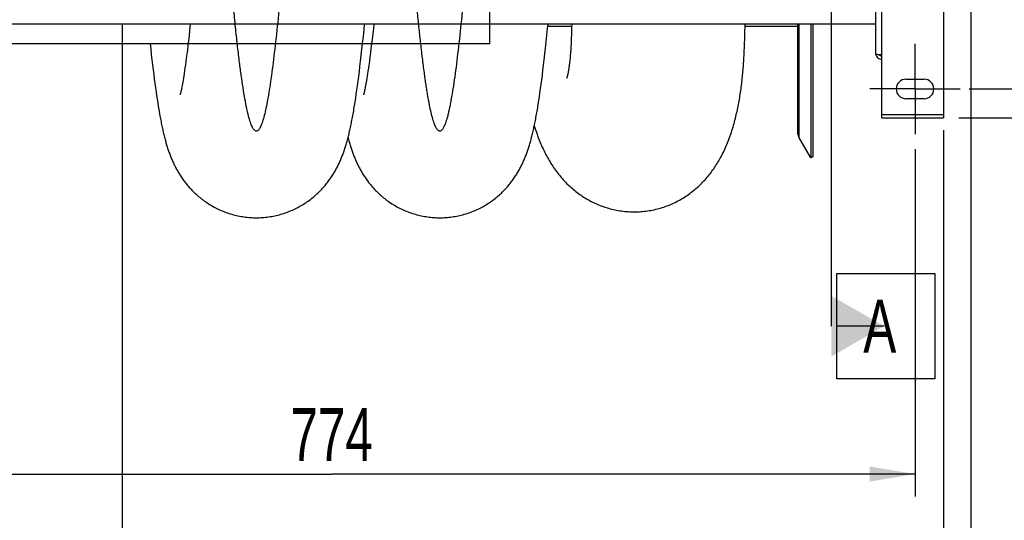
# Model space of a CAD drawing. Extents: x -143 to 557, y -130 to 297.
# Tile 4 of 15: x 177 to 242, y 55 to 89. Entities that reach past the tile are written whole.
import ezdxf

# ---------------------------------------------------------------- set-up
doc = ezdxf.new("R2010")
doc.units = 0
doc.header["$LTSCALE"] = 23.1
doc.linetypes.add('CENTER', pattern=[0.6, 0.375, -0.075, 0.075, -0.075])
doc.layers.get('0').update_dxf_attribs({"linetype": 'CONTINUOUS'})
for name, color, linetype in [('110528_DXF_CONTINUOUS_LINE', 7, 'CONTINUOUS'), ('110528_DXF_DIMENSION', 7, 'CONTINUOUS'), ('110536_DXF_AXIS', 7, 'CONTINUOUS'), ('110536_DXF_CONTINUOUS_LINE', 7, 'CONTINUOUS'), ('110536_DXF_DIMENSION', 7, 'CONTINUOUS'), ('110651_DXF_CONTINUOUS_LINE', 7, 'CONTINUOUS'), ('110801_DXF_CONTINUOUS_LINE', 7, 'CONTINUOUS'), ('AG_HOSE_100_DXF_CONTINUOUS', 7, 'CONTINUOUS'), ('ASE_65-100-5_DXF_DIMENSION', 7, 'CONTINUOUS'), ('G_ASE_DUMMY_DXF_CONTINUOUS', 7, 'CONTINUOUS')]:
    doc.layers.add(name, color=color, linetype=linetype)
doc.styles.get("Standard").update_dxf_attribs({"font": 'txt', "width": 0.7})
doc.dimstyles.new('DIMSTYLE_1', dxfattribs={"dimtxt": 3.5, "dimasz": 3, "dimexe": 1.5, "dimexo": 1, "dimgap": 0.875, "dimtad": 1, "dimdec": 0, "dimlfac": 10, "dimtxsty": 'STANDARD', "dimblk": '_ARROW_FILLED', "dimblk1": '_ARROW_FILLED', "dimblk2": '_ARROW_FILLED', "dimcen": 0.09, "dimazin": 3, "dimtp": 0.8, "dimtm": 0.8, "dimtfac": 1, "dimtdec": 0, "dimtofl": 0, "dimtmove": 0, "dimatfit": 3, "dimtolj": 1})
doc.dimstyles.new('DIMSTYLE_2', dxfattribs={"dimtxt": 3.5, "dimasz": 3, "dimexe": 1.5, "dimexo": 1, "dimgap": 0.875, "dimtad": 1, "dimdec": 3, "dimlfac": 10, "dimtxsty": 'STANDARD', "dimblk": '_ARROW_FILLED', "dimblk1": '_ARROW_FILLED', "dimblk2": '_ARROW_FILLED', "dimcen": 0.09, "dimazin": 3, "dimtp": 0.8, "dimtm": 0.8, "dimtfac": 1, "dimtdec": 3, "dimtofl": 0, "dimtmove": 0, "dimatfit": 3, "dimtolj": 1})

# ---------------------------------------------------------------- blocks, each defined once
blk = doc.blocks.new('_ARROW_FILLED')
at = {"color": 0, "linetype": 'BYBLOCK'}
blk.add_solid([(0, 0), (-1, 0.167), (-1, -0.167)], dxfattribs=at)
blk = doc.blocks.new('*D1')
at = {"layer": 'ASE_65-100-5_DXF_DIMENSION', "color": 2, "linetype": 'CONTINUOUS'}
for p, q in [((239.096, 136.878), (263.396, 136.878)), ((261.896, 136.878), (261.896, 109.451)), ((261.896, 82.025), (261.896, 109.451)), ((239.096, 82.025), (263.396, 82.025))]:
    blk.add_line(p, q, dxfattribs=at)
at = {"layer": 'ASE_65-100-5_DXF_DIMENSION', "color": 2, "linetype": 'CONTINUOUS', "xscale": 3, "yscale": 3, "zscale": 3}
for p, rotation in [((261.896, 136.878), 90), ((261.896, 82.025), 270)]:
    blk.add_blockref('_ARROW_FILLED', p, dxfattribs=dict(at, rotation=rotation))
at = {"layer": 'ASE_65-100-5_DXF_DIMENSION', "color": 2, "linetype": 'CONTINUOUS', "insert": (257.521, 109.451), "char_height": 3.5, "width": 12, "attachment_point": 2, "rotation": 90}
blk.add_mtext('549', dxfattribs=at)
blk = doc.blocks.new('*D2')
at = {"layer": 'ASE_65-100-5_DXF_DIMENSION', "color": 2, "linetype": 'CONTINUOUS'}
for p, q in [((154.546, 100.576), (154.546, 36.887)), ((239.896, 95.394), (239.896, 36.887)), ((154.546, 38.387), (197.221, 38.387)), ((239.896, 38.387), (197.221, 38.387))]:
    blk.add_line(p, q, dxfattribs=at)
at = {"layer": 'ASE_65-100-5_DXF_DIMENSION', "color": 2, "linetype": 'CONTINUOUS', "xscale": 3, "yscale": 3, "zscale": 3, "rotation": 180}
blk.add_blockref('_ARROW_FILLED', (154.546, 38.387), dxfattribs=at)
at = {"layer": 'ASE_65-100-5_DXF_DIMENSION', "color": 2, "linetype": 'CONTINUOUS', "xscale": 3, "yscale": 3, "zscale": 3}
blk.add_blockref('_ARROW_FILLED', (239.896, 38.387), dxfattribs=at)
at = {"layer": 'ASE_65-100-5_DXF_DIMENSION', "color": 2, "linetype": 'CONTINUOUS', "insert": (197.221, 42.762), "char_height": 3.5, "width": 12, "attachment_point": 2}
blk.add_mtext('854', dxfattribs=at)
blk = doc.blocks.new('*D3')
at = {"layer": 'ASE_65-100-5_DXF_DIMENSION', "color": 2, "linetype": 'CONTINUOUS'}
for p, q in [((156.896, 81.225), (156.896, 46.887)), ((238.096, 81.225), (238.096, 46.887)), ((156.896, 48.387), (197.496, 48.387)), ((238.096, 48.387), (197.496, 48.387))]:
    blk.add_line(p, q, dxfattribs=at)
at = {"layer": 'ASE_65-100-5_DXF_DIMENSION', "color": 2, "linetype": 'CONTINUOUS', "xscale": 3, "yscale": 3, "zscale": 3, "rotation": 180}
blk.add_blockref('_ARROW_FILLED', (156.896, 48.387), dxfattribs=at)
at = {"layer": 'ASE_65-100-5_DXF_DIMENSION', "color": 2, "linetype": 'CONTINUOUS', "xscale": 3, "yscale": 3, "zscale": 3}
blk.add_blockref('_ARROW_FILLED', (238.096, 48.387), dxfattribs=at)
at = {"layer": 'ASE_65-100-5_DXF_DIMENSION', "color": 2, "linetype": 'CONTINUOUS', "insert": (197.496, 52.762), "char_height": 3.5, "width": 11.25, "attachment_point": 2}
blk.add_mtext('812', dxfattribs=at)
blk = doc.blocks.new('*D4')
at = {"layer": 'ASE_65-100-5_DXF_DIMENSION', "color": 2, "linetype": 'CONTINUOUS'}
for p, q in [((158.796, 79.951), (158.796, 56.887)), ((236.196, 79.951), (236.196, 56.887)), ((158.796, 58.387), (197.496, 58.387)), ((236.196, 58.387), (197.496, 58.387))]:
    blk.add_line(p, q, dxfattribs=at)
at = {"layer": 'ASE_65-100-5_DXF_DIMENSION', "color": 2, "linetype": 'CONTINUOUS', "xscale": 3, "yscale": 3, "zscale": 3, "rotation": 180}
blk.add_blockref('_ARROW_FILLED', (158.796, 58.387), dxfattribs=at)
at = {"layer": 'ASE_65-100-5_DXF_DIMENSION', "color": 2, "linetype": 'CONTINUOUS', "xscale": 3, "yscale": 3, "zscale": 3}
blk.add_blockref('_ARROW_FILLED', (236.196, 58.387), dxfattribs=at)
at = {"layer": 'ASE_65-100-5_DXF_DIMENSION', "color": 2, "linetype": 'CONTINUOUS', "insert": (197.496, 62.762), "char_height": 3.5, "width": 12.375, "attachment_point": 2}
blk.add_mtext('774', dxfattribs=at)
blk = doc.blocks.new('*D8')
at = {"layer": '110536_DXF_DIMENSION', "color": 2, "linetype": 'CONTINUOUS'}
for p, q in [((239.788, 134.951), (253.396, 134.951)), ((251.896, 134.951), (251.896, 109.451)), ((251.896, 83.951), (251.896, 109.451)), ((239.788, 83.951), (253.396, 83.951))]:
    blk.add_line(p, q, dxfattribs=at)
at = {"layer": '110536_DXF_DIMENSION', "color": 2, "linetype": 'CONTINUOUS', "xscale": 3, "yscale": 3, "zscale": 3}
for p, rotation in [((251.896, 134.951), 90), ((251.896, 83.951), 270)]:
    blk.add_blockref('_ARROW_FILLED', p, dxfattribs=dict(at, rotation=rotation))
at = {"layer": '110536_DXF_DIMENSION', "color": 2, "linetype": 'CONTINUOUS', "insert": (247.521, 109.451), "char_height": 3.5, "width": 10.875, "attachment_point": 2, "rotation": 90}
blk.add_mtext('510', dxfattribs=at)

msp = doc.modelspace()

# ---------------------------------------------------------------- linework, layer by layer
at = {"layer": '110528_DXF_CONTINUOUS_LINE', "color": 7, "linetype": 'CONTINUOUS'}
for p, q in [((228.39406, 88.2611), (228.39406, 81.0854)), ((229.28018, 88.2611), (229.28018, 79.37642)), ((229.28018, 79.37642), (228.48114, 80.7604)), ((229.41008, 79.45142), (229.28018, 79.37642))]:
    msp.add_line(p, q, dxfattribs=at)
at = {"layer": '110528_DXF_CONTINUOUS_LINE', "color": 9, "linetype": 'CONTINUOUS'}
msp.add_line((228.48114, 88.2611), (228.48114, 80.7604), dxfattribs=at)
at = {"layer": '110528_DXF_CONTINUOUS_LINE', "color": 3, "linetype": 'CONTINUOUS'}
msp.add_line((229.41008, 88.2611), (229.41008, 79.45142), dxfattribs=at)
at = {"layer": '110528_DXF_CONTINUOUS_LINE', "color": 7, "linetype": 'CONTINUOUS'}
msp.add_arc((229.04406, 81.0854), 0.65, 180, 210, dxfattribs=at)
at = {"layer": '110528_DXF_DIMENSION', "color": 2, "linetype": 'CONTINUOUS'}
for p, q in [((230.6418, 150.70085), (230.6418, 68.202)), ((231.0168, 64.702), (231.0168, 71.702)), ((231.0168, 71.702), (237.5168, 71.702)), ((237.5168, 71.702), (237.5168, 64.702)), ((234.1418, 68.202), (231.0168, 68.202)), ((237.5168, 64.702), (231.0168, 64.702))]:
    msp.add_line(p, q, dxfattribs=at)
msp.add_solid([(230.6418, 66.18127), (230.6418, 70.22273), (234.1418, 68.202)], dxfattribs=at)
at = {"layer": '110536_DXF_AXIS', "color": 7, "linetype": 'CENTER'}
for q in [(236.19631, 86.95143), (233.1963, 83.95142), (236.19631, 80.95141), (239.19632, 83.95142)]:
    msp.add_line((236.19631, 83.95142), q, dxfattribs=at)
at = {"layer": '110536_DXF_CONTINUOUS_LINE', "color": 3, "linetype": 'CONTINUOUS'}
for p, q in [((233.59631, 86.25938), (233.59631, 121.95142)), ((238.09631, 93.24612), (238.09631, 82.02476)), ((233.99631, 82.02476), (233.99631, 86.19917)), ((235.59631, 84.60142), (236.79631, 84.60142)), ((236.79631, 83.30142), (235.59631, 83.30142)), ((233.99631, 82.02477), (238.09631, 82.02477))]:
    msp.add_line(p, q, dxfattribs=at)
at = {"layer": '110536_DXF_CONTINUOUS_LINE', "color": 9, "linetype": 'CONTINUOUS'}
for p, q in [((233.99631, 86.19917), (233.99631, 96.44008)), ((238.09631, 82.22477), (233.99631, 82.22477))]:
    msp.add_line(p, q, dxfattribs=at)
at = {"layer": '110536_DXF_CONTINUOUS_LINE', "color": 3, "linetype": 'CONTINUOUS'}
for centre, radius, start, end in [((233.98775, 86.31676), 0.39145, 189.3446493, 190.1091505), ((235.59631, 83.95142), 0.65, 90, 270), ((236.79631, 83.95142), 0.65, 270, 90)]:
    msp.add_arc(centre, radius, start, end, dxfattribs=at)
for points, knots in [([(233.99631, 86.19917), (233.94527, 86.20406), (233.87112, 86.21115), (233.77691, 86.22125), (233.71688, 86.22863), (233.66812, 86.23561), (233.63039, 86.24318), (233.60912, 86.24876), (233.59631, 86.25579), (233.59631, 86.25938)], [0, 0, 0, 0, 0.37771184, 0.54853637, 0.69852876, 0.82207755, 0.91471109, 0.97358369, 1, 1, 1, 1]), ([(233.60238, 86.24805), (233.61043, 86.20291), (233.64291, 86.11458), (233.73415, 86.00736), (233.85676, 85.93735), (233.95001, 85.92118), (233.99631, 85.92118)], [0, 0, 0, 0, 0.24875061, 0.49833507, 0.74886161, 1, 1, 1, 1])]:
    msp.add_open_spline(points, degree=3, knots=knots, dxfattribs=at)
at = {"layer": '110536_DXF_CONTINUOUS_LINE', "color": 7, "linetype": 'CONTINUOUS'}
msp.add_open_spline([(233.99631, 86.11895), (233.96213, 86.11895), (233.89274, 86.13682), (233.84149, 86.18701), (233.82406, 86.21622)], degree=3, knots=[0, 0, 0, 0, 0.50119096, 1, 1, 1, 1], dxfattribs=at)
at = {"layer": '110651_DXF_CONTINUOUS_LINE', "color": 3, "linetype": 'CONTINUOUS'}
for p, q in [((187.97603, 86.95142), (166.39406, 86.95142)), ((200.14635, 86.95142), (199.54957, 86.95142))]:
    msp.add_line(p, q, dxfattribs=at)
at = {"layer": '110801_DXF_CONTINUOUS_LINE', "color": 7, "linetype": 'CONTINUOUS'}
msp.add_line((233.59631, 88.2611), (161.39631, 88.2611), dxfattribs=at)
at = {"layer": 'AG_HOSE_100_DXF_CONTINUOUS', "color": 9, "linetype": 'CONTINUOUS'}
for q in [(207.99406, 111.65553), (166.39406, 86.95142)]:
    msp.add_line((207.99406, 86.95142), q, dxfattribs=at)
at = {"layer": 'AG_HOSE_100_DXF_CONTINUOUS', "color": 4, "linetype": 'CONTINUOUS'}
msp.add_line((183.59406, 88.2611), (183.59406, -130.17322), dxfattribs=at)
at = {"layer": 'AG_HOSE_100_DXF_CONTINUOUS', "color": 7, "linetype": 'CONTINUOUS'}
for p, q in [((188.11953, 88.21913), (188.07867, 87.84514)), ((188.12402, 88.2611), (188.11953, 88.21913)), ((199.64794, 87.88976), (199.68537, 88.2611)), ((200.29427, 88.2611), (200.26323, 87.97478)), ((211.82604, 87.96725), (211.85561, 88.2611)), ((213.42227, 88.2611), (213.41755, 88.04525)), ((224.92079, 88.07147), (224.92426, 88.2611)), ((188.07867, 87.84514), (188.03846, 87.48705)), ((199.60111, 87.43634), (199.64794, 87.88976)), ((200.22286, 87.61156), (200.18333, 87.26571)), ((200.26323, 87.97478), (200.22286, 87.61156)), ((211.77964, 87.5162), (211.82604, 87.96725)), ((213.40782, 87.68161), (213.40239, 87.51296)), ((213.41287, 87.85895), (213.40782, 87.68161)), ((213.41755, 88.04525), (213.41287, 87.85895)), ((224.90674, 87.4773), (224.91429, 87.76921)), ((224.91429, 87.76921), (224.92079, 88.07147)), ((185.45521, 86.95142), (185.49309, 86.60429)), ((187.99925, 87.14766), (187.96132, 86.8287)), ((188.03846, 87.48705), (187.99925, 87.14766)), ((199.50928, 86.58228), (199.55486, 87.00026)), ((199.55486, 87.00026), (199.60111, 87.43634)), ((200.14484, 86.9387), (200.10776, 86.63284)), ((200.18333, 87.26571), (200.14484, 86.9387)), ((211.6888, 86.66736), (211.73385, 87.08259)), ((211.73385, 87.08259), (211.77964, 87.5162)), ((213.3778, 86.92322), (213.3712, 86.79738)), ((213.38429, 87.0579), (213.3778, 86.92322)), ((213.39061, 87.20131), (213.38429, 87.0579)), ((213.39664, 87.35292), (213.39061, 87.20131)), ((213.40239, 87.51296), (213.39664, 87.35292)), ((185.49309, 86.60429), (185.53482, 86.2316)), ((185.53482, 86.2316), (185.5757, 85.87612)), ((187.89009, 86.25538), (187.85702, 86.00098)), ((187.92484, 86.53082), (187.89009, 86.25538)), ((187.96132, 86.8287), (187.92484, 86.53082)), ((199.46456, 86.1837), (199.50928, 86.58228)), ((200.0724, 86.34977), (200.03884, 86.08892)), ((200.10776, 86.63284), (200.0724, 86.34977)), ((211.60133, 85.89414), (211.64457, 86.27087)), ((211.64457, 86.27087), (211.6888, 86.66736)), ((213.34083, 86.32521), (213.32929, 86.17908)), ((213.34784, 86.42118), (213.34083, 86.32521)), ((213.35458, 86.52067), (213.34784, 86.42118)), ((213.36454, 86.68085), (213.35458, 86.52067)), ((213.3712, 86.79738), (213.36454, 86.68085)), ((185.5757, 85.87612), (185.61583, 85.53651)), ((187.82558, 85.76621), (187.79558, 85.54882)), ((187.85702, 86.00098), (187.82558, 85.76621)), ((199.37797, 85.44488), (199.42079, 85.80478)), ((199.42079, 85.80478), (199.46456, 86.1837)), ((200.03884, 86.08892), (200.00694, 85.84835)), ((211.55899, 85.53566), (211.60133, 85.89414)), ((213.2731, 85.62416), (213.26446, 85.55542)), ((213.28263, 85.7039), (213.2731, 85.62416)), ((213.29235, 85.79018), (213.28263, 85.7039)), ((213.30203, 85.88242), (213.29235, 85.79018)), ((213.3118, 85.98211), (213.30203, 85.88242)), ((213.32095, 86.08151), (213.3118, 85.98211)), ((213.32929, 86.17908), (213.32095, 86.08151)), ((185.61583, 85.53651), (185.65538, 85.21109)), ((185.65538, 85.21109), (185.69444, 84.89875)), ((187.71313, 84.98634), (187.68797, 84.82527)), ((187.73941, 85.15997), (187.71313, 84.98634)), ((187.76688, 85.34711), (187.73941, 85.15997)), ((187.79558, 85.54882), (187.76688, 85.34711)), ((199.29472, 84.77617), (199.33599, 85.10252)), ((199.33599, 85.10252), (199.37797, 85.44488)), ((199.87981, 84.96333), (199.85484, 84.80407)), ((199.90593, 85.13521), (199.87981, 84.96333)), ((199.93323, 85.32049), (199.90593, 85.13521)), ((199.96175, 85.52003), (199.93323, 85.32049)), ((211.47669, 84.86879), (211.51749, 85.19435)), ((211.51749, 85.19435), (211.55899, 85.53566)), ((213.17872, 85.02553), (213.16922, 84.97957)), ((213.20258, 85.15057), (213.19297, 85.09848)), ((213.2121, 85.20463), (213.20258, 85.15057)), ((213.22148, 85.26048), (213.2121, 85.20463)), ((213.23072, 85.31831), (213.22148, 85.26048)), ((213.23963, 85.37677), (213.23072, 85.31831)), ((213.24817, 85.43539), (213.23963, 85.37677)), ((213.25623, 85.4933), (213.24817, 85.43539)), ((213.26446, 85.55542), (213.25623, 85.4933)), ((185.69444, 84.89875), (185.73306, 84.59882)), ((185.73306, 84.59882), (185.77127, 84.31081)), ((185.77127, 84.31081), (185.80911, 84.03411)), ((187.59872, 84.29533), (187.57923, 84.18882)), ((187.61932, 84.41164), (187.59872, 84.29533)), ((187.64106, 84.5384), (187.61932, 84.41164)), ((187.66395, 84.67611), (187.64106, 84.5384)), ((187.68797, 84.82527), (187.66395, 84.67611)), ((199.21396, 84.16679), (199.25409, 84.46471)), ((199.25409, 84.46471), (199.29472, 84.77617)), ((199.7664, 84.28103), (199.74709, 84.17594)), ((199.78681, 84.39583), (199.7664, 84.28103)), ((199.80836, 84.52092), (199.78681, 84.39583)), ((199.83103, 84.6568), (199.80836, 84.52092)), ((199.85484, 84.80407), (199.83103, 84.6568)), ((211.35754, 83.97443), (211.39684, 84.26006)), ((211.39684, 84.26006), (211.4365, 84.55771)), ((211.4365, 84.55771), (211.47669, 84.86879)), ((185.80911, 84.03411), (185.84663, 83.76822)), ((185.84663, 83.76822), (185.88387, 83.51256)), ((187.49869, 83.788), (187.48618, 83.73221)), ((187.51244, 83.85158), (187.49869, 83.788)), ((187.52741, 83.9232), (187.51244, 83.85158)), ((187.54356, 84.00312), (187.52741, 83.9232)), ((187.56084, 84.09155), (187.54356, 84.00312)), ((187.57923, 84.18882), (187.56084, 84.09155)), ((199.13476, 83.607), (199.17421, 83.88113)), ((199.17421, 83.88113), (199.21396, 84.16679)), ((199.65511, 83.72651), (199.64408, 83.67923)), ((199.66746, 83.78138), (199.65511, 83.72651)), ((199.68106, 83.84393), (199.66746, 83.78138)), ((199.69585, 83.91438), (199.68106, 83.84393)), ((199.71181, 83.99299), (199.69585, 83.91438)), ((199.72889, 84.08005), (199.71181, 83.99299)), ((199.74709, 84.17594), (199.72889, 84.08005)), ((211.27978, 83.4366), (211.31853, 83.7001)), ((211.31853, 83.7001), (211.35754, 83.97443)), ((185.88387, 83.51256), (185.92091, 83.2665)), ((185.92091, 83.2665), (185.9578, 83.02961)), ((185.9578, 83.02961), (185.99457, 82.80146)), ((187.44738, 83.57388), (187.44382, 83.5609)), ((199.61721, 83.57249), (199.61385, 83.5603)), ((186.0496, 82.47489), (186.08626, 82.26707))]:
    msp.add_line(p, q, dxfattribs=at)
for points in [[(217.58882, 75.79213), (217.68343, 75.79324), (217.79394, 75.79638), (217.90438, 75.80149), (218.0147, 75.80859), (218.12488, 75.81767), (218.23484, 75.82872), (218.34457, 75.84173), (218.45402, 75.85671), (218.56314, 75.87363), (218.67189, 75.8925), (218.78025, 75.91329), (218.88815, 75.936), (218.99556, 75.96062), (219.10245, 75.98713), (219.20876, 76.01551), (219.31448, 76.04574), (219.41955, 76.07782), (219.52394, 76.11171), (219.62761, 76.14741), (219.73053, 76.18488), (219.83264, 76.2241), (219.93393, 76.26506), (220.03437, 76.30772), (220.13389, 76.35205), (220.23248, 76.39803), (220.33012, 76.44564), (220.42677, 76.49484), (220.52242, 76.54561), (220.61704, 76.59793), (220.71061, 76.65178), (220.80313, 76.70712), (220.89458, 76.76394), (220.98493, 76.8222), (221.07417, 76.88188), (221.16228, 76.94296), (221.24924, 77.00539), (221.33503, 77.06916), (221.41965, 77.13424), (221.50306, 77.20058), (221.58527, 77.26818), (221.66627, 77.33699), (221.74602, 77.40698), (221.82453, 77.47811), (221.90179, 77.55037), (221.97776, 77.6237), (222.05247, 77.69809), (222.1259, 77.77349), (222.19795, 77.84979), (222.26865, 77.92696), (222.33801, 78.00499), (222.40595, 78.08373), (222.47245, 78.16314), (222.53757, 78.24322), (222.60135, 78.32399), (222.66376, 78.40534), (222.72486, 78.48734), (222.78482, 78.57016), (222.84366, 78.65381), (222.9014, 78.73828), (222.95819, 78.82379), (223.01408, 78.91042), (223.06905, 78.99811), (223.12315, 79.08697), (223.17637, 79.17694), (223.22874, 79.2681), (223.28042, 79.36075), (223.33144, 79.45494), (223.38178, 79.55068), (223.43151, 79.64818), (223.48069, 79.74758), (223.52925, 79.84881), (223.57711, 79.95176), (223.62434, 80.05661), (223.67087, 80.16327), (223.7165, 80.27127), (223.76115, 80.38038), (223.80495, 80.4909), (223.848, 80.60311), (223.89044, 80.71746), (223.93211, 80.83354), (223.97258, 80.95022), (224.01186, 81.06738), (224.05001, 81.18516), (224.08683, 81.30275), (224.12229, 81.41985), (224.15655, 81.53675), (224.18962, 81.65344), (224.22156, 81.76996), (224.25238, 81.88621), (224.28205, 82.00191), (224.31053, 82.11678), (224.33792, 82.23103), (224.3644, 82.34519), (224.39, 82.45935), (224.41472, 82.57337), (224.43857, 82.68734), (224.46158, 82.80113), (224.48379, 82.91487), (224.50531, 83.0291), (224.52619, 83.14399), (224.54637, 83.25931), (224.56587, 83.37504), (224.58473, 83.49136), (224.60293, 83.60808), (224.62039, 83.7247), (224.6371, 83.84105), (224.65314, 83.95734), (224.66854, 84.07361), (224.68336, 84.19012), (224.69753, 84.30658), (224.71098, 84.42229), (224.72373, 84.53678), (224.7359, 84.65057), (224.74757, 84.76443), (224.75873, 84.87852), (224.76937, 84.99263), (224.77955, 85.10695), (224.78932, 85.22147), (224.79865, 85.33618), (224.80752, 85.45132), (224.81598, 85.56675), (224.8241, 85.68268), (224.83194, 85.79993), (224.83946, 85.91872), (224.84664, 86.03881), (224.8535, 86.1603), (224.86007, 86.28316), (224.86635, 86.40752), (224.87233, 86.53371), (224.87804, 86.66181), (224.88347, 86.79184), (224.88865, 86.92412), (224.89356, 87.05876), (224.89821, 87.19574), (224.90674, 87.4773)], [(200.00694, 85.84835), (199.97647, 85.62536), (199.96175, 85.52003)], [(213.16922, 84.97957), (213.15987, 84.93618), (213.15528, 84.9155), (213.15077, 84.89562), (213.14637, 84.87667), (213.14207, 84.85853), (213.13783, 84.84096), (213.1336, 84.82377), (213.12942, 84.80716), (213.12539, 84.79144), (213.12156, 84.77676), (213.11788, 84.76299), (213.11434, 84.74996), (213.11089, 84.73753), (213.10759, 84.72585), (213.10454, 84.71529), (213.10185, 84.70616), (213.09945, 84.69815), (213.09716, 84.69069), (213.09492, 84.68352), (213.0928, 84.67691), (213.0909, 84.67106), (213.08919, 84.66591), (213.08771, 84.66154), (213.08663, 84.65841), (213.08597, 84.65654)], [(213.19297, 85.09848), (213.18346, 85.04926), (213.17872, 85.02553)], [(187.4699, 83.66271), (187.46081, 83.6257), (187.45683, 83.60994), (187.45326, 83.59607), (187.45011, 83.58406), (187.44738, 83.57388)], [(187.48618, 83.73221), (187.47499, 83.68402), (187.4699, 83.66271)], [(192.50239, 75.40143), (192.59139, 75.4021), (192.69544, 75.40459), (192.79941, 75.40893), (192.90329, 75.4151), (193.00703, 75.42311), (193.11058, 75.43295), (193.21392, 75.44461), (193.31701, 75.4581), (193.41981, 75.47339), (193.52228, 75.4905), (193.62439, 75.5094), (193.7261, 75.53008), (193.82737, 75.55254), (193.92817, 75.57677), (194.02844, 75.60274), (194.12814, 75.63043), (194.22725, 75.65985), (194.32569, 75.69095), (194.42343, 75.72372), (194.52046, 75.75815), (194.6167, 75.79419), (194.71212, 75.83183), (194.8067, 75.87104), (194.90036, 75.91178), (194.9931, 75.95404), (195.08489, 75.99778), (195.17563, 76.04294), (195.26531, 76.0895), (195.35391, 76.13742), (195.44133, 76.18663), (195.52757, 76.23711), (195.6126, 76.28882), (195.69632, 76.34165), (195.77872, 76.39556), (195.85978, 76.45054), (195.93941, 76.50645), (196.0176, 76.56326), (196.09435, 76.62093), (196.1696, 76.67937), (196.24335, 76.73853), (196.31561, 76.79837), (196.38632, 76.85879), (196.4555, 76.91976), (196.52315, 76.98122), (196.58923, 77.04309), (196.65375, 77.10531), (196.71674, 77.16785), (196.77819, 77.23064), (196.83809, 77.29363), (196.8965, 77.35679), (196.95345, 77.4201), (197.00895, 77.48353), (197.06303, 77.54705), (197.11573, 77.61063), (197.16708, 77.67426), (197.2171, 77.7379), (197.26582, 77.80154), (197.31328, 77.86518), (197.35949, 77.92877), (197.40444, 77.99222), (197.44815, 78.05554), (197.49065, 78.11867), (197.53192, 78.18152), (197.5719, 78.24395), (197.6107, 78.30605), (197.64851, 78.36806), (197.68529, 78.42988), (197.72113, 78.49158), (197.75634, 78.55368), (197.79101, 78.61633), (197.82506, 78.67938), (197.85853, 78.74292), (197.89151, 78.80707), (197.92393, 78.87174), (197.95565, 78.9366), (197.98669, 79.00167), (198.01707, 79.06697), (198.04668, 79.13223), (198.07552, 79.1974), (198.10365, 79.26255), (198.13104, 79.32756), (198.15766, 79.3923), (198.18359, 79.45692), (198.20897, 79.52168), (198.2338, 79.58661), (198.25812, 79.65172), (198.28205, 79.71736), (198.30564, 79.7836), (198.32888, 79.85043), (198.35185, 79.91811), (198.37461, 79.98678), (198.39714, 80.05639), (198.41941, 80.12689), (198.44145, 80.19837), (198.46327, 80.27085), (198.48486, 80.34427), (198.50621, 80.41866), (198.52736, 80.4941), (198.54829, 80.57059), (198.56904, 80.64819), (198.5896, 80.72694), (198.60998, 80.80681), (198.63018, 80.88782), (198.65021, 80.97005), (198.67009, 81.05353), (198.68983, 81.13826), (198.70944, 81.22435), (198.72895, 81.31192), (198.74838, 81.40103), (198.76774, 81.49172), (198.78704, 81.58412), (198.80629, 81.6783), (198.82552, 81.77428), (198.84471, 81.87215), (198.86389, 81.97195), (198.88306, 82.07376), (198.90223, 82.17763), (198.92141, 82.28363), (198.94061, 82.39182), (198.95984, 82.5023), (198.97912, 82.61518), (198.99843, 82.73047), (199.01778, 82.84817), (199.03717, 82.96832), (199.0566, 83.09098), (199.07607, 83.21614), (199.09558, 83.34379), (199.13476, 83.607)], [(199.64408, 83.67923), (199.63444, 83.63943), (199.63019, 83.62235), (199.62632, 83.6071), (199.62286, 83.59373), (199.61982, 83.5822), (199.61721, 83.57249)], [(204.67272, 75.40152), (204.76155, 75.40219), (204.86543, 75.40467), (204.96923, 75.40899), (205.07295, 75.41514), (205.17652, 75.42313), (205.27992, 75.43293), (205.3831, 75.44456), (205.48603, 75.458), (205.58867, 75.47325), (205.69098, 75.49029), (205.79293, 75.50913), (205.89448, 75.52975), (205.99559, 75.55213), (206.09622, 75.57628), (206.19633, 75.60216), (206.29589, 75.62977), (206.39486, 75.65909), (206.49318, 75.69011), (206.59084, 75.72279), (206.68779, 75.75713), (206.78397, 75.79309), (206.87935, 75.83065), (206.9739, 75.86978), (207.06754, 75.91045), (207.16026, 75.95263), (207.25202, 75.99629), (207.34276, 76.04139), (207.43247, 76.08788), (207.5211, 76.13576), (207.60859, 76.18494), (207.69494, 76.23542), (207.78011, 76.28713), (207.86396, 76.33998), (207.94648, 76.39392), (208.02766, 76.44891), (208.10736, 76.50482), (208.18557, 76.56159), (208.2623, 76.61918), (208.33746, 76.6775), (208.41107, 76.73648), (208.48314, 76.79609), (208.55361, 76.85624), (208.6225, 76.91687), (208.68982, 76.97794), (208.75557, 77.03939), (208.81974, 77.10117), (208.88239, 77.16324), (208.94357, 77.22563), (209.00331, 77.2883), (209.06162, 77.3512), (209.11858, 77.41438), (209.17423, 77.47782), (209.22856, 77.54148), (209.28155, 77.60526), (209.33325, 77.6692), (209.38366, 77.73321), (209.43268, 77.79714), (209.48034, 77.86093), (209.52667, 77.92458), (209.57162, 77.98794), (209.61518, 78.0509), (209.65741, 78.11353), (209.69845, 78.17591), (209.7383, 78.23799), (209.777, 78.29979), (209.81474, 78.36153), (209.85154, 78.42321), (209.88741, 78.48482), (209.9225, 78.54654), (209.95683, 78.60841), (209.99041, 78.6704), (210.02331, 78.73262), (210.05559, 78.79515), (210.08722, 78.85793), (210.11818, 78.92088), (210.14848, 78.98401), (210.17814, 79.04732), (210.20712, 79.11068), (210.23542, 79.17409), (210.26308, 79.23757), (210.2901, 79.30108), (210.31648, 79.36458), (210.34226, 79.42813), (210.3675, 79.49187), (210.39223, 79.55579), (210.41646, 79.61992), (210.4403, 79.68451), (210.46376, 79.7496), (210.48686, 79.81521), (210.50966, 79.88152), (210.53221, 79.94864), (210.55448, 80.01655), (210.57648, 80.08522), (210.59823, 80.15471), (210.61973, 80.22506), (210.64098, 80.29623), (210.66198, 80.36824), (210.68276, 80.44116), (210.70333, 80.51503), (210.72371, 80.58991), (210.7439, 80.66585), (210.76391, 80.74284), (210.78375, 80.82093), (210.80344, 80.90018), (210.82299, 80.98065), (210.84241, 81.06238), (210.86172, 81.14543), (210.88093, 81.22988), (210.90005, 81.31578), (210.9191, 81.4032), (210.93809, 81.49221), (210.95703, 81.58288), (210.97593, 81.67526), (210.99481, 81.76943), (211.01367, 81.86545), (211.03251, 81.96337), (211.05136, 82.06328), (211.07022, 82.16522), (211.08909, 82.26926), (211.10799, 82.37546), (211.12691, 82.48388), (211.14587, 82.59456), (211.16487, 82.70756), (211.1839, 82.82292), (211.20298, 82.94069), (211.2221, 83.06089), (211.24128, 83.18358), (211.27978, 83.4366)], [(185.99457, 82.80146), (186.01293, 82.69056), (186.0496, 82.47489)], [(186.08626, 82.26707), (186.10459, 82.16598), (186.12295, 82.06669), (186.14134, 81.96915), (186.15976, 81.87333), (186.17822, 81.77913), (186.19675, 81.68651), (186.21533, 81.59543), (186.234, 81.50582), (186.25275, 81.41762), (186.27161, 81.33079), (186.29057, 81.24531), (186.30964, 81.16113), (186.32884, 81.07821), (186.34817, 80.99653), (186.36764, 80.91605), (186.38726, 80.83671), (186.40704, 80.75853), (186.42698, 80.68144), (186.4471, 80.6054), (186.46742, 80.53036), (186.48794, 80.4563), (186.50868, 80.38315), (186.52966, 80.31085), (186.5509, 80.23936), (186.57241, 80.16864), (186.59421, 80.09863), (186.61632, 80.02929), (186.63875, 79.96059), (186.66152, 79.89252), (186.68463, 79.82504), (186.70811, 79.75812), (186.73199, 79.69169), (186.75627, 79.62574), (186.78097, 79.56021), (186.80614, 79.49506), (186.83178, 79.43026), (186.85791, 79.36578), (186.88456, 79.3016), (186.91174, 79.2377), (186.93947, 79.17406), (186.96777, 79.11068), (186.99665, 79.04752), (187.02613, 78.98459), (187.05623, 78.92186), (187.08696, 78.85934), (187.11835, 78.79701), (187.15044, 78.73479), (187.18325, 78.67269), (187.2168, 78.61071), (187.25117, 78.54872), (187.28637, 78.48674), (187.32244, 78.42476), (187.35945, 78.36269), (187.39744, 78.30052), (187.43642, 78.23827), (187.47647, 78.17587), (187.51761, 78.11333), (187.55987, 78.05068), (187.60334, 77.98785), (187.64804, 77.92484), (187.694, 77.86169), (187.74129, 77.79837), (187.78996, 77.73487), (187.84001, 77.67126), (187.89146, 77.60759), (187.94433, 77.54389), (187.99864, 77.4802), (188.05438, 77.41659), (188.11158, 77.35309), (188.17026, 77.28975), (188.23041, 77.22662), (188.29205, 77.16375), (188.35519, 77.10117), (188.41985, 77.03894), (188.48605, 76.9771), (188.55379, 76.91568), (188.62306, 76.85475), (188.69389, 76.79436), (188.76627, 76.73454), (188.84013, 76.67542), (188.9155, 76.61703), (188.99236, 76.55941), (189.07062, 76.50267), (189.1503, 76.44685), (189.23138, 76.392), (189.31377, 76.33821), (189.39746, 76.28552), (189.48245, 76.23397), (189.56863, 76.18365), (189.656, 76.13458), (189.74454, 76.0868), (189.83416, 76.04038), (189.92485, 75.99535), (190.01659, 75.95174), (190.10928, 75.90961), (190.2029, 75.86899), (190.29742, 75.8299), (190.39277, 75.79238), (190.4889, 75.75647), (190.5858, 75.72218), (190.68341, 75.68954), (190.7817, 75.65857), (190.88065, 75.62928), (190.98019, 75.6017), (191.08029, 75.57585), (191.18093, 75.55173), (191.28205, 75.52937), (191.38361, 75.50877), (191.48559, 75.48995), (191.58792, 75.47293), (191.69058, 75.4577), (191.79354, 75.44429), (191.89673, 75.43269), (192.00013, 75.42291), (192.10371, 75.41495), (192.2074, 75.40883), (192.31117, 75.40453), (192.41499, 75.40207), (192.50239, 75.40143)], [(210.93856, 81.49445), (210.95835, 81.43226), (210.99857, 81.30938), (211.03913, 81.18892), (211.08003, 81.07077), (211.1213, 80.95485), (211.16303, 80.84084), (211.20527, 80.72865), (211.24802, 80.61821), (211.29138, 80.50933), (211.33535, 80.40194), (211.37998, 80.29598), (211.42535, 80.19125), (211.47149, 80.08771), (211.51843, 79.98531), (211.56628, 79.88385), (211.61511, 79.78324), (211.66493, 79.68351), (211.71575, 79.58464), (211.76767, 79.48654), (211.82068, 79.38926), (211.87473, 79.29291), (211.92988, 79.19746), (211.98615, 79.10289), (212.04345, 79.00939), (212.10183, 78.9169), (212.16131, 78.82543), (212.22176, 78.73517), (212.2832, 78.64612), (212.34565, 78.55824), (212.40897, 78.47175), (212.47313, 78.38665), (212.53818, 78.30289), (212.60399, 78.22062), (212.67047, 78.1399), (212.73771, 78.06063), (212.80582, 77.98267), (212.87475, 77.90603), (212.94455, 77.83069), (213.01543, 77.75641), (213.08744, 77.68315), (213.16053, 77.61097), (213.23477, 77.53985), (213.31016, 77.46978), (213.38669, 77.4008), (213.46435, 77.33294), (213.54312, 77.26623), (213.62302, 77.20068), (213.70405, 77.13629), (213.78621, 77.0731), (213.8695, 77.01111), (213.95396, 76.95031), (214.03959, 76.89074), (214.12638, 76.83242), (214.21436, 76.77535), (214.30354, 76.71956), (214.3939, 76.66507), (214.4854, 76.61194), (214.57803, 76.5602), (214.67179, 76.50986), (214.76661, 76.46099), (214.86249, 76.4136), (214.95941, 76.36774), (215.05732, 76.32343), (215.15621, 76.2807), (215.25604, 76.23959), (215.35676, 76.20014), (215.45834, 76.16236), (215.56076, 76.12628), (215.66395, 76.09194), (215.76788, 76.05936), (215.87252, 76.02857), (215.9778, 75.99959), (216.08367, 75.97244), (216.19012, 75.94713), (216.29708, 75.92369), (216.40451, 75.90214), (216.51238, 75.88248), (216.62064, 75.86473), (216.72925, 75.8489), (216.83819, 75.83499), (216.94739, 75.82302), (217.05683, 75.813), (217.16647, 75.80493), (217.27626, 75.79881), (217.38617, 75.79465), (217.49616, 75.79246), (217.58882, 75.79213)], [(198.58751, 80.71894), (198.60233, 80.66201), (198.62223, 80.5872), (198.64231, 80.51344), (198.66256, 80.4407), (198.68301, 80.3689), (198.70369, 80.29797), (198.7246, 80.22787), (198.74576, 80.15854), (198.76721, 80.08988), (198.78896, 80.02184), (198.81104, 79.9544), (198.83348, 79.88741), (198.85631, 79.82086), (198.87955, 79.75471), (198.90323, 79.68887), (198.9274, 79.62327), (198.95206, 79.55792), (198.97724, 79.4928), (199.00294, 79.4279), (199.0292, 79.36318), (199.05601, 79.29869), (199.08339, 79.23438), (199.11138, 79.17026), (199.13993, 79.10639), (199.16909, 79.04275), (199.19886, 78.97933), (199.22921, 78.91623), (199.26013, 78.85347), (199.29166, 78.791), (199.32382, 78.7288), (199.35658, 78.66694), (199.39001, 78.60533), (199.42424, 78.54373), (199.45929, 78.48215), (199.49518, 78.42058), (199.53212, 78.35874), (199.57016, 78.29659), (199.60929, 78.2342), (199.6496, 78.17152), (199.69112, 78.10852), (199.73388, 78.04528), (199.77785, 77.98187), (199.82306, 77.91832), (199.86953, 77.85464), (199.91726, 77.79093), (199.96625, 77.72722), (200.01654, 77.66353), (200.06815, 77.59986), (200.12112, 77.53626), (200.17545, 77.47275), (200.23121, 77.40933), (200.28842, 77.34603), (200.3471, 77.28288), (200.40727, 77.21993), (200.46897, 77.15719), (200.53221, 77.09472), (200.59694, 77.03262), (200.66319, 76.97091), (200.73097, 76.90965), (200.80023, 76.84892), (200.87098, 76.78877), (200.94323, 76.72924), (201.01695, 76.67041), (201.09215, 76.61231), (201.16882, 76.55498), (201.2469, 76.49853), (201.32642, 76.44296), (201.40736, 76.38834), (201.48962, 76.33477), (201.57319, 76.28229), (201.65808, 76.23092), (201.74416, 76.18077), (201.83141, 76.13188), (201.91984, 76.08427), (202.00934, 76.03803), (202.09988, 75.99317), (202.19145, 75.94973), (202.28398, 75.90777), (202.37744, 75.86731), (202.47181, 75.82836), (202.567, 75.79099), (202.66298, 75.75521), (202.75974, 75.72104), (202.8572, 75.68852), (202.95532, 75.65767), (203.05409, 75.62849), (203.15344, 75.60102), (203.25335, 75.57527), (203.3538, 75.55124), (203.45471, 75.52897), (203.55607, 75.50846), (203.65784, 75.48971), (203.75997, 75.47276), (203.86242, 75.45759), (203.96517, 75.44422), (204.06817, 75.43267), (204.17137, 75.42292), (204.27475, 75.415), (204.37825, 75.40889), (204.48184, 75.40462), (204.58549, 75.40216), (204.67272, 75.40152)]]:
    msp.add_lwpolyline(points, dxfattribs=at)
at = {"layer": 'AG_HOSE_100_DXF_CONTINUOUS', "color": 9, "linetype": 'CONTINUOUS'}
msp.add_open_spline([(215.19406, 90.79953), (215.06896, 92.17415), (214.81475, 95.21486), (214.45236, 100.04434), (214.0702, 105.49223), (213.68868, 111.09241), (213.36009, 115.85561), (213.09576, 119.53753), (212.89187, 122.2659), (212.6881, 124.85057), (212.47966, 127.3209), (212.26627, 129.63621), (212.05596, 131.67176), (211.85594, 133.35977), (211.69222, 134.5485), (211.5556, 135.39591), (211.45387, 135.95504), (211.35245, 136.44004), (211.25137, 136.84955), (211.16327, 137.14202), (211.09108, 137.33638), (211.04017, 137.4541), (210.98933, 137.55243), (210.93848, 137.63144), (210.88738, 137.69127), (210.8344, 137.73294), (210.77718, 137.75427), (210.71666, 137.74919), (210.65878, 137.71825), (210.60305, 137.66484), (210.54795, 137.58924), (210.49296, 137.49114), (210.4379, 137.37034), (210.36307, 137.17528), (210.27391, 136.88555), (210.17285, 136.4835), (210.07143, 136.00589), (209.96635, 135.43557), (209.85847, 134.76975), (209.74807, 134.00632), (209.63751, 133.16215), (209.52686, 132.23991), (209.41616, 131.24256), (209.26391, 129.77289), (209.11546, 128.19698), (208.96818, 126.51886), (208.84946, 125.10355), (208.72756, 123.58898), (208.5801, 121.68741), (208.41168, 119.42611), (208.21774, 116.72535), (208.0187, 113.87671), (207.74632, 109.91311), (207.40096, 104.84626), (206.98982, 99.01766), (206.62931, 94.32697), (206.3379, 90.94263), (206.11836, 88.63054), (205.89935, 86.59225), (205.70875, 85.06878), (205.55119, 83.99833), (205.45128, 83.39741), (205.36861, 82.95437), (205.30622, 82.64763), (205.24391, 82.36887), (205.17092, 82.07553), (205.09939, 81.8271), (205.02738, 81.62179), (204.97644, 81.4959), (204.92557, 81.3894), (204.87474, 81.30228), (204.82379, 81.23438), (204.77132, 81.1846), (204.71538, 81.15409), (204.65488, 81.14839), (204.59574, 81.1698), (204.53943, 81.21463), (204.48417, 81.28156), (204.42917, 81.3709), (204.37415, 81.4829), (204.31905, 81.61771), (204.26388, 81.77535), (204.18604, 82.02968), (204.09075, 82.40456), (203.98106, 82.92176), (203.89169, 83.41263), (203.81851, 83.8544), (203.76083, 84.22548), (203.70312, 84.61904), (203.62059, 85.21356), (203.51573, 86.0346), (203.39807, 87.04689), (203.28624, 88.08518), (203.17663, 89.16921), (203.06409, 90.35003), (202.94881, 91.62722), (202.8335, 92.96789), (202.66989, 94.95315), (202.46934, 97.53902), (202.22734, 100.83968), (201.98501, 104.27975), (201.7296, 107.99255), (201.49434, 111.43797), (201.27828, 114.57063), (201.08475, 117.32691), (200.88622, 120.07341), (200.68236, 122.7764), (200.47863, 125.32996), (200.27025, 127.76259), (200.08851, 129.6988), (199.93629, 131.17445), (199.82811, 132.15371), (199.72273, 133.03909), (199.62059, 133.83172), (199.51854, 134.55599), (199.41426, 135.22497), (199.30752, 135.8325), (199.19777, 136.37254), (199.08846, 136.82431), (198.99305, 137.14377), (198.91451, 137.35276), (198.85944, 137.47655), (198.80445, 137.57762), (198.74937, 137.65616), (198.69379, 137.71246), (198.63631, 137.74648), (198.57598, 137.75519), (198.52762, 137.74007), (198.49095, 137.71736), (198.45006, 137.68312), (198.39979, 137.62277), (198.34266, 137.52978), (198.28347, 137.4081), (198.22275, 137.25598), (198.1342, 136.99326), (198.03647, 136.62824), (197.92952, 136.14659), (197.82794, 135.61517), (197.72608, 135.01054), (197.57624, 134.01639), (197.38905, 132.55368), (197.17016, 130.55297), (196.95071, 128.27477), (196.76968, 126.19717), (196.62179, 124.39591), (196.45866, 122.33373), (196.26473, 119.75157), (196.03506, 116.55221), (195.81113, 113.3377), (195.57511, 109.89383), (195.33925, 106.44415), (195.09706, 102.94975), (194.85544, 99.56187), (194.60119, 96.1632), (194.35998, 93.15554), (194.13187, 90.55439), (193.92421, 88.39832), (193.712, 86.44468), (193.52257, 84.95092), (193.36757, 83.91426), (193.25737, 83.26042), (193.14753, 82.69253), (193.03699, 82.2078), (192.93967, 81.85841), (192.85814, 81.62334), (192.79965, 81.47974), (192.73987, 81.35912), (192.67802, 81.26297), (192.61569, 81.19485), (192.553, 81.15631), (192.49147, 81.14789), (192.43461, 81.16495), (192.38028, 81.20406), (192.32514, 81.26589), (192.26905, 81.35243), (192.21189, 81.465), (192.15464, 81.60215), (192.07303, 81.83257), (191.97381, 82.18312), (191.85605, 82.69503), (191.73508, 83.32527), (191.615, 84.05372), (191.49762, 84.85984), (191.37905, 85.7633), (191.25732, 86.78374), (191.1327, 87.92201), (191.00799, 89.15025), (190.82884, 91.03601), (190.62448, 93.40269), (190.3894, 96.35611), (190.16547, 99.34427), (189.92933, 102.64091), (189.69353, 106.03656), (189.4513, 109.57599), (189.20922, 113.11263), (188.9543, 116.77517), (188.70527, 120.22984), (188.45598, 123.50557), (188.21542, 126.45396), (188.00062, 128.84719), (187.82245, 130.64243), (187.69057, 131.87067), (187.56212, 132.96654), (187.43485, 133.95313), (187.3046, 134.85368), (187.17076, 135.65807), (187.03741, 136.33419), (186.91968, 136.8206), (186.82054, 137.1468), (186.74801, 137.34632), (186.67579, 137.50621), (186.62191, 137.59653), (186.59406, 137.63362)], degree=3, knots=[0, 0, 0, 0, 0.01500881, 0.03317793, 0.05266104, 0.07439233, 0.09421309, 0.10457708, 0.11453095, 0.12396288, 0.13276879, 0.14148754, 0.14924501, 0.15501948, 0.15997009, 0.16229132, 0.16435237, 0.16614913, 0.16767816, 0.16893789, 0.16946766, 0.16993176, 0.17033171, 0.17067007, 0.17095133, 0.17118353, 0.17139656, 0.17159864, 0.17182352, 0.17209644, 0.17243182, 0.17283738, 0.17331734, 0.17387417, 0.17510804, 0.17661063, 0.17838084, 0.18041618, 0.18291592, 0.18571459, 0.18880338, 0.19217326, 0.19581443, 0.19971455, 0.20823932, 0.2130256, 0.21803185, 0.22368286, 0.22954766, 0.23877074, 0.2483393, 0.25899021, 0.26982116, 0.29153936, 0.31421284, 0.33335623, 0.3426936, 0.35114854, 0.35860947, 0.36498409, 0.36784163, 0.37037403, 0.37160731, 0.37274207, 0.37377749, 0.37471294, 0.37602887, 0.37658653, 0.37707812, 0.37750485, 0.37786874, 0.37817331, 0.3784248, 0.37865062, 0.37885287, 0.37906522, 0.37931722, 0.37962713, 0.38000482, 0.38045561, 0.38098258, 0.38158747, 0.38227098, 0.3838742, 0.38579128, 0.38801902, 0.38929879, 0.3906603, 0.3921024, 0.39362392, 0.39718683, 0.40110221, 0.40470506, 0.40854196, 0.41294955, 0.41760293, 0.42248593, 0.42758124, 0.43926295, 0.45068785, 0.46356754, 0.47676137, 0.49115472, 0.50111881, 0.51090547, 0.52119916, 0.53106094, 0.54038001, 0.54905367, 0.557609, 0.56152567, 0.56518428, 0.56832168, 0.57122073, 0.57387413, 0.57627467, 0.57858247, 0.58058077, 0.58226579, 0.58363542, 0.58420248, 0.58469242, 0.58510755, 0.58545181, 0.5857323, 0.58596231, 0.58616555, 0.58637522, 0.58649779, 0.58663364, 0.58695329, 0.58734622, 0.58781832, 0.58842278, 0.58912598, 0.59083191, 0.59252817, 0.59449034, 0.59671419, 0.59919496, 0.60542194, 0.61274694, 0.62107907, 0.63030823, 0.63542329, 0.64073105, 0.6528015, 0.66357964, 0.67560898, 0.68783936, 0.70111475, 0.71320688, 0.72592708, 0.73804671, 0.75026566, 0.75873584, 0.76643882, 0.77381791, 0.7801033, 0.78280969, 0.78521482, 0.78731272, 0.78909816, 0.79061996, 0.7912533, 0.79180263, 0.79230496, 0.79271519, 0.79304189, 0.79330245, 0.79349741, 0.79369813, 0.79393195, 0.7942168, 0.79459439, 0.79505023, 0.79558791, 0.7962094, 0.79770722, 0.79954603, 0.80191995, 0.80468387, 0.80757323, 0.81077743, 0.81459166, 0.81874748, 0.82322831, 0.82801565, 0.83934459, 0.84905789, 0.86023138, 0.87192752, 0.88499596, 0.8972432, 0.91050376, 0.92354192, 0.93716443, 0.9481657, 0.95926371, 0.96933029, 0.97429284, 0.97888012, 0.98276221, 0.98629024, 0.98969643, 0.99265583, 0.99515595, 0.99718895, 0.99809397, 0.998862, 0.99949555, 1, 1, 1, 1], dxfattribs=at)
at = {"layer": 'G_ASE_DUMMY_DXF_CONTINUOUS', "color": 7, "linetype": 'CONTINUOUS'}
for p, q in [((213.41848, 88.08605), (211.83802, 88.08605)), ((228.39406, 88.08605), (224.92106, 88.08605))]:
    msp.add_line(p, q, dxfattribs=at)

# ---------------------------------------------------------------- texts
at = {"layer": '110528_DXF_DIMENSION', "color": 2, "linetype": 'CONTINUOUS', "insert": (232.7668, 69.952), "char_height": 3.5, "width": 4.5, "attachment_point": 1}
msp.add_mtext('A', dxfattribs=at)

# ---------------------------------------------------------------- dimensions: what is measured, and where the dimension line sits
at = {"layer": '110536_DXF_DIMENSION', "color": 2, "linetype": 'CONTINUOUS'}
dim = msp.add_linear_dim(base=(251.89631, 134.95142), p1=(238.78786, 83.95142), p2=(238.78786, 134.95142), angle=90, dimstyle='DIMSTYLE_2', dxfattribs=at)
dim.commit()
dim.dimension.update_dxf_attribs({"geometry": '*D8', "text_midpoint": (251.89631, 108.95143), "dimtype": 160})
at = {"layer": 'ASE_65-100-5_DXF_DIMENSION', "color": 2, "linetype": 'CONTINUOUS'}
for base, p1, p2, angle, picture, middle in [((261.89631, 82.02477), (238.09631, 136.87808), (238.09631, 82.02477), 270, '*D1', (261.89631, 108.95143)), ((154.5463060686, 38.3870092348), (239.8963060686, 96.3937321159), (154.5463060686, 101.5764234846), 180, '*D2', (196.7213067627, 38.3870092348))]:
    dim = msp.add_linear_dim(base=base, p1=p1, p2=p2, angle=angle, dimstyle='DIMSTYLE_1', dxfattribs=at)
    dim.commit()
    dim.dimension.update_dxf_attribs({"geometry": picture, "text_midpoint": middle, "dimtype": 160})
for base, p1, p2, picture, middle in [((238.09631, 48.38701), (156.89631, 82.22477), (238.09631, 82.22477), '*D3', (196.9963, 48.38701)), ((236.19631, 58.38701), (158.79631, 80.95141), (236.19631, 80.95141), '*D4', (196.9963, 58.38701))]:
    dim = msp.add_linear_dim(base=base, p1=p1, p2=p2, dimstyle='DIMSTYLE_2', dxfattribs=at)
    dim.commit()
    dim.dimension.update_dxf_attribs({"geometry": picture, "text_midpoint": middle, "dimtype": 160})

doc.saveas('drawing.dxf')
